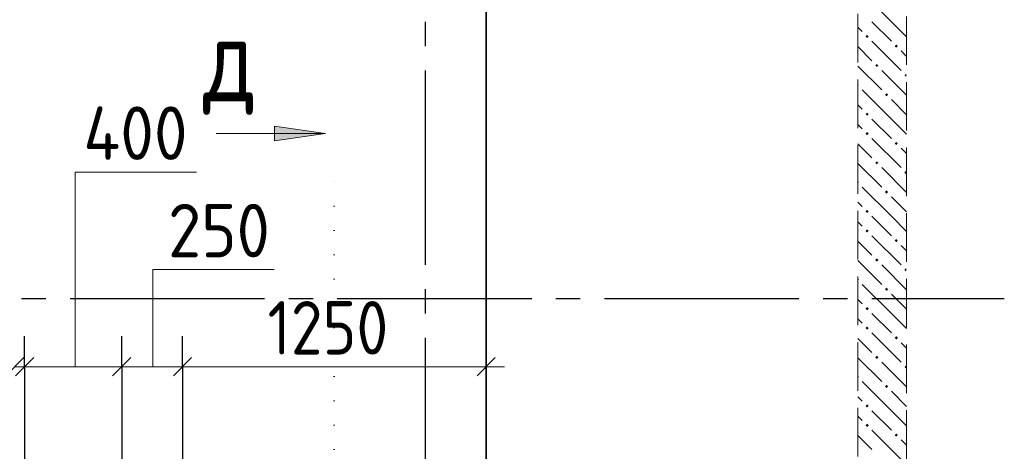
# Model space of a CAD drawing. Header units: millimetres. Extents: x 0 to 59400, y 0 to 42000.
# Tile 13 of 31: x 23393 to 27445, y 32253 to 34028. Entities that reach past the tile are written whole.
import ezdxf

# ---------------------------------------------------------------- set-up
doc = ezdxf.new("R2010")
doc.units = ezdxf.units.MM
for name, pattern in [('______2', [270, 200, -70]), ('______5', [1100, 800, -100, 100, -100]), ('______9', [100, 0, -100])]:
    doc.linetypes.add(name, pattern=pattern)
for name, color, linetype, lineweight in [('ЖБ Перекрытие верхний уровень', 7, 'Continuous', 18), ('Общий01', 7, 'Continuous', 13), ('Примечания', 7, 'Continuous', 13), ('Размерная линия_ общее', 7, 'Continuous', 13)]:
    doc.layers.add(name, color=color, linetype=linetype, lineweight=lineweight)
doc.layers.add('ЖБ Стена верхний уровень', color=7, linetype='______2', lineweight=13, true_color=0x656565)
doc.layers.add('Оси', color=7, linetype='______5', lineweight=13, true_color=0x656565)
doc.styles.add('ISOCPEUR', font='txt')

msp = doc.modelspace()

# ---------------------------------------------------------------- hatches: boundary and pattern name
at = {"layer": 'ЖБ Стена верхний уровень', "linetype": 'Continuous', "lineweight": 18, "transparency": 33554687}
for points in [[(26874.1, 33959.6), (26880.6, 33966.1), (26887.1, 33959.6), (26880.6, 33953.1)], [(26994.1, 33919.6), (27000.6, 33926.1), (27007.1, 33919.6), (27000.6, 33913.1)], [(26914.1, 33839.6), (26920.6, 33846.1), (26927.1, 33839.6), (26920.6, 33833.1)], [(27034.1, 33799.6), (27040.6, 33806.1), (27042.7, 33803.9), (27042.7, 33795.2), (27040.6, 33793.1)], [(26842.7, 33763.9), (26847.1, 33759.6), (26842.7, 33755.2)], [(26954.1, 33719.6), (26960.6, 33726.1), (26967.1, 33719.6), (26960.6, 33713.1)], [(26874.1, 33639.6), (26880.6, 33646.1), (26887.1, 33639.6), (26880.6, 33633.1)], [(26874.1, 33559.6), (26880.6, 33566.1), (26887.1, 33559.6), (26880.6, 33553.1)], [(26994.1, 33519.6), (27000.6, 33526.1), (27007.1, 33519.6), (27000.6, 33513.1)], [(26914.1, 33439.6), (26920.6, 33446.1), (26927.1, 33439.6), (26920.6, 33433.1)], [(27034.1, 33399.6), (27040.6, 33406.1), (27042.7, 33403.9), (27042.7, 33395.2), (27040.6, 33393.1)], [(26842.7, 33363.9), (26847.1, 33359.6), (26842.7, 33355.2)], [(26954.1, 33319.6), (26960.6, 33326.1), (26967.1, 33319.6), (26960.6, 33313.1)], [(26874.1, 33239.6), (26880.6, 33246.1), (26887.1, 33239.6), (26880.6, 33233.1)], [(26874.1, 33159.6), (26880.6, 33166.1), (26887.1, 33159.6), (26880.6, 33153.1)], [(26994.1, 33119.6), (27000.6, 33126.1), (27007.1, 33119.6), (27000.6, 33113.1)], [(26914.1, 33039.6), (26920.6, 33046.1), (26927.1, 33039.6), (26920.6, 33033.1)], [(27034.1, 32999.6), (27040.6, 33006.1), (27042.7, 33003.9), (27042.7, 32995.2), (27040.6, 32993.1)], [(26842.7, 32963.9), (26847.1, 32959.6), (26842.7, 32955.2)], [(26954.1, 32919.6), (26960.6, 32926.1), (26967.1, 32919.6), (26960.6, 32913.1)], [(26874.1, 32839.6), (26880.6, 32846.1), (26887.1, 32839.6), (26880.6, 32833.1)], [(26874.1, 32759.6), (26880.6, 32766.1), (26887.1, 32759.6), (26880.6, 32753.1)], [(26994.1, 32719.6), (27000.6, 32726.1), (27007.1, 32719.6), (27000.6, 32713.1)], [(26914.1, 32639.6), (26920.6, 32646.1), (26927.1, 32639.6), (26920.6, 32633.1)], [(27034.1, 32599.6), (27040.6, 32606.1), (27042.7, 32603.9), (27042.7, 32595.2), (27040.6, 32593.1)], [(26842.7, 32563.9), (26847.1, 32559.6), (26842.7, 32555.2)], [(26954.1, 32519.6), (26960.6, 32526.1), (26967.1, 32519.6), (26960.6, 32513.1)], [(26874.1, 32439.6), (26880.6, 32446.1), (26887.1, 32439.6), (26880.6, 32433.1)], [(26874.1, 32359.6), (26880.6, 32366.1), (26887.1, 32359.6), (26880.6, 32353.1)], [(26994.1, 32319.6), (27000.6, 32326.1), (27007.1, 32319.6), (27000.6, 32313.1)]]:
    msp.add_hatch(color=7, dxfattribs=at).paths.add_polyline_path(points, flags=16)
at = {"layer": 'Общий01', "linetype": 'Continuous', "lineweight": 13, "transparency": 33554687}
msp.add_hatch(color=7, dxfattribs=at).paths.add_polyline_path([(24441.7, 33590.2), (24651.7, 33560.2), (24441.7, 33530.1)], flags=16)

# ---------------------------------------------------------------- linework, layer by layer
at = {"layer": 'ЖБ Перекрытие верхний уровень', "color": 7, "linetype": 'Continuous', "lineweight": 35, "transparency": 33554687}
msp.add_line((25312.7, 31482), (25312.7, 38032), dxfattribs=at)
at = {"layer": 'ЖБ Стена верхний уровень', "color": 251, "linetype": '______2', "lineweight": 13, "true_color": 0x656565, "transparency": 33554687}
for p, q in [((27042.7, 31682), (27042.7, 38032)), ((26842.7, 37832), (26842.7, 31682))]:
    msp.add_line(p, q, dxfattribs=at)
at = {"layer": 'ЖБ Стена верхний уровень', "color": 9, "linetype": 'Continuous', "lineweight": 18, "true_color": 0xc7c7c7, "transparency": 33554687}
for p, q in [((26980.6, 34019.6), (26860.6, 34139.6)), ((26900.6, 34019.6), (26980.6, 33939.6)), ((26980.6, 34019.6), (27042.7, 33957.4)), ((26860.6, 33979.6), (26842.7, 33997.4)), ((26900.6, 33939.6), (27020.6, 33819.6)), ((26842.7, 33917.4), (26900.6, 33859.6)), ((27042.7, 33877.4), (27020.6, 33899.6)), ((26842.7, 33837.4), (26940.6, 33739.6)), ((27042.7, 33717.4), (26940.6, 33819.6)), ((26980.6, 33619.6), (26860.6, 33739.6)), ((26842.7, 33677.4), (26860.6, 33659.6)), ((26980.6, 33699.6), (27042.7, 33637.4)), ((26860.6, 33579.6), (26842.7, 33597.4)), ((26900.6, 33619.6), (26980.6, 33539.6)), ((26980.6, 33619.6), (27042.7, 33557.4)), ((26842.7, 33517.4), (26900.6, 33459.6)), ((26900.6, 33539.6), (27020.6, 33419.6)), ((27042.7, 33477.4), (27020.6, 33499.6)), ((26842.7, 33437.4), (26940.6, 33339.6)), ((27042.7, 33317.4), (26940.6, 33419.6)), ((26980.6, 33219.6), (26860.6, 33339.6)), ((26842.7, 33277.4), (26860.6, 33259.6)), ((26980.6, 33299.6), (27042.7, 33237.4)), ((26860.6, 33179.6), (26842.7, 33197.4)), ((26900.6, 33219.6), (26980.6, 33139.6)), ((26980.6, 33219.6), (27042.7, 33157.4)), ((26842.7, 33117.4), (26900.6, 33059.6)), ((26900.6, 33139.6), (27020.6, 33019.6)), ((27042.7, 33077.4), (27020.6, 33099.6)), ((26842.7, 33037.4), (26940.6, 32939.6)), ((27042.7, 32917.4), (26940.6, 33019.6)), ((26980.6, 32819.6), (26860.6, 32939.6)), ((26842.7, 32877.4), (26860.6, 32859.6)), ((26980.6, 32899.6), (27042.7, 32837.4)), ((26860.6, 32779.6), (26842.7, 32797.4)), ((26900.6, 32819.6), (26980.6, 32739.6)), ((26980.6, 32819.6), (27042.7, 32757.4)), ((26842.7, 32717.4), (26900.6, 32659.6)), ((26900.6, 32739.6), (27020.6, 32619.6)), ((27042.7, 32677.4), (27020.6, 32699.6)), ((26842.7, 32637.4), (26940.6, 32539.6)), ((27042.7, 32517.4), (26940.6, 32619.6)), ((26980.6, 32419.6), (26860.6, 32539.6)), ((26842.7, 32477.4), (26860.6, 32459.6)), ((26980.6, 32499.6), (27042.7, 32437.4)), ((26860.6, 32379.6), (26842.7, 32397.4)), ((26900.6, 32419.6), (26980.6, 32339.6)), ((26980.6, 32419.6), (27042.7, 32357.4)), ((26842.7, 32317.4), (26900.6, 32259.6)), ((26900.6, 32339.6), (27020.6, 32219.6)), ((27042.7, 32277.4), (27020.6, 32299.6))]:
    msp.add_line(p, q, dxfattribs=at)
at = {"layer": 'Общий01', "color": 7, "linetype": 'Continuous', "lineweight": 13, "transparency": 33554687}
for p, q in [((24651.7, 33560.2), (24201.8, 33560.2)), ((24441.7, 33560.2), (24426.7, 33560.2)), ((24441.7, 33530.1), (24441.7, 33590.2)), ((24441.7, 33590.2), (24651.7, 33560.2)), ((24651.7, 33560.2), (24441.7, 33530.1)), ((24651.7, 33560.2), (24651.7, 33560.2)), ((24651.7, 33560.2), (24651.7, 33560.2)), ((24651.7, 33560.2), (24651.7, 33560.2))]:
    msp.add_line(p, q, dxfattribs=at)
at = {"layer": 'Общий01', "color": 7, "linetype": '______9', "lineweight": 13, "transparency": 33554687}
msp.add_line((24687.7, 30959.1), (24687.7, 33368), dxfattribs=at)
at = {"layer": 'Оси', "color": 8, "linetype": '______5', "lineweight": -3, "transparency": 33554687}
for p, q in [((25062.7, 16519.3), (25062.7, 38804.6)), ((3800, 32882), (27445.3, 32882))]:
    msp.add_line(p, q, dxfattribs=at)
at = {"layer": 'Примечания', "color": 7, "linetype": 'Continuous', "lineweight": 13, "transparency": 33554687}
for points in [[(23620.5, 32600.8), (23620.5, 33400.8), (24120.5, 33400.8)], [(23940.5, 32600.8), (23940.5, 33000.8), (24440.5, 33000.8)]]:
    msp.add_lwpolyline(points, dxfattribs=at)
at = {"layer": 'Размерная линия_ общее', "color": 253, "linetype": 'Continuous', "lineweight": -3, "true_color": 0xa0a0a0, "transparency": 33554687}
for p, q in [((23412.7, 32600.8), (23412.7, 32725.8)), ((23812.7, 32600.8), (23812.7, 32725.8)), ((24062.7, 32600.8), (24062.7, 32725.8)), ((25312.7, 32600.8), (25312.7, 32725.8)), ((23412.7, 32600.8), (23412.7, 32475.8)), ((23412.7, 32600.8), (23412.7, 31682)), ((23812.7, 32600.8), (23812.7, 32475.8)), ((23812.7, 32600.8), (23812.7, 31782)), ((24062.7, 32600.8), (24062.7, 32475.8)), ((24062.7, 32600.8), (24062.7, 31582)), ((25312.7, 32600.8), (25312.7, 32475.8)), ((25312.7, 32600.8), (25312.7, 31582))]:
    msp.add_line(p, q, dxfattribs=at)
at = {"layer": 'Размерная линия_ общее', "color": 7, "linetype": 'Continuous', "lineweight": 25, "transparency": 33554687}
for p, q in [((23335.2, 32563.3), (23410.2, 32638.3)), ((23375.2, 32563.3), (23450.2, 32638.3)), ((23775.2, 32563.3), (23850.2, 32638.3)), ((24025.2, 32563.3), (24100.2, 32638.3)), ((25275.2, 32563.3), (25350.2, 32638.3))]:
    msp.add_line(p, q, dxfattribs=at)
at = {"layer": 'Размерная линия_ общее', "color": 7, "linetype": 'Continuous', "lineweight": 13, "transparency": 33554687}
for p, q in [((23372.7, 32600.8), (23412.7, 32600.8)), ((23412.7, 32600.8), (23812.7, 32600.8)), ((23812.7, 32600.8), (24062.7, 32600.8)), ((24062.7, 32600.8), (25312.7, 32600.8)), ((25312.7, 32600.8), (25387.7, 32600.8))]:
    msp.add_line(p, q, dxfattribs=at)

# ---------------------------------------------------------------- texts
at = {"layer": 'Общий01', "color": 7, "linetype": 'Continuous', "lineweight": 35, "transparency": 33554687, "insert": (24147.5, 33636.8), "char_height": 350, "width": 380.819, "attachment_point": 7, "style": 'ISOCPEUR'}
msp.add_mtext('\\W0.78;д', dxfattribs=at)
at = {"layer": 'Размерная линия_ общее', "color": 7, "linetype": 'Continuous', "lineweight": 25, "transparency": 33554687, "char_height": 220, "attachment_point": 7, "style": 'ISOCPEUR'}
for s, insert, width in [('\\W0.92;400', (23654.4, 33451.6), 584.438), ('\\W0.91;250', (24003, 33050.8), 561.988), ('\\W0.87;1250', (24412.7, 32650.8), 666.91)]:
    msp.add_mtext(s, dxfattribs=dict(at, insert=insert, width=width))

doc.saveas('drawing.dxf')
